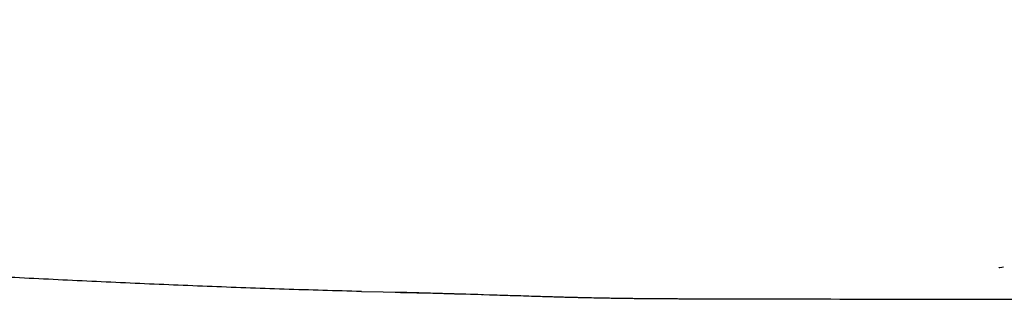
# Model space of a CAD drawing. Header units: millimetres. Extents: x 8 to 914, y 12 to 444.
# Tile 20 of 48: x 378 to 399, y 380 to 386. Entities that reach past the tile are written whole.
import ezdxf

# ---------------------------------------------------------------- set-up
doc = ezdxf.new("R2010")
doc.units = ezdxf.units.MM

msp = doc.modelspace()

# ---------------------------------------------------------------- linework, layer by layer
at = {"color": 7, "linetype": 'Continuous', "lineweight": 30}
for p, q in [((385.152, 380.329), (385.619, 380.317)), ((385.619, 380.321), (385.619, 380.315)), ((385.619, 380.318), (385.876, 380.312))]:
    msp.add_line(p, q, dxfattribs=at)
at = {"color": 7, "linetype": 'Continuous', "lineweight": 30, "flags": 128}
msp.add_lwpolyline([(398.865, 380.839), (398.865, 380.839), (398.863, 380.839), (398.862, 380.839), (398.862, 380.839), (398.862, 380.839), (398.862, 380.839), (398.862, 380.839), (398.862, 380.839), (398.862, 380.839), (398.862, 380.839), (398.868, 380.84), (398.874, 380.841), (398.881, 380.842), (398.882, 380.843), (398.882, 380.843), (398.883, 380.843), (398.884, 380.843), (398.885, 380.843), (398.886, 380.843), (398.887, 380.843), (398.923, 380.85), (398.961, 380.856)], dxfattribs=at)
at = {"color": 7, "linetype": 'Continuous', "lineweight": 30}
for points, knots in [([(282.68, 386.178), (284.046, 386.08), (286.776, 385.883), (290.873, 385.602), (294.969, 385.331), (299.066, 385.068), (303.163, 384.812), (307.261, 384.559), (312.497, 384.24), (318.871, 383.861), (326.385, 383.427), (334.582, 382.966), (343.462, 382.476), (353.026, 381.956), (360.805, 381.536), (366.798, 381.213), (371.006, 380.987), (374.363, 380.805), (376.869, 380.673), (378.524, 380.59), (380.179, 380.512), (381.836, 380.442), (383.493, 380.38), (384.599, 380.349), (385.152, 380.333)], [0, 0, 0, 0, 0.040008, 0.080011, 0.120011, 0.160008, 0.200005, 0.240001, 0.279996, 0.353322, 0.426646, 0.499968, 0.593285, 0.686599, 0.779912, 0.82097, 0.862027, 0.90309, 0.919228, 0.935371, 0.951519, 0.967672, 0.983832, 1, 1, 1, 1]), ([(385.876, 380.315), (386.215, 380.307), (386.892, 380.289), (387.644, 380.266), (388.131, 380.251), (388.355, 380.244), (388.582, 380.237), (388.761, 380.231), (388.891, 380.227), (388.969, 380.224), (389.043, 380.222), (389.127, 380.219), (389.215, 380.217), (389.307, 380.214), (389.388, 380.212), (389.461, 380.21), (389.526, 380.208), (389.595, 380.206), (389.671, 380.204), (389.754, 380.202), (389.837, 380.2), (389.921, 380.198), (390.108, 380.194), (390.296, 380.19), (390.48, 380.187), (390.555, 380.186), (390.625, 380.185), (390.698, 380.184), (390.776, 380.182), (390.859, 380.181), (390.947, 380.18), (391.052, 380.179), (391.173, 380.178), (391.314, 380.176), (391.462, 380.175), (391.612, 380.174), (391.755, 380.173), (391.885, 380.173), (392.001, 380.172), (392.104, 380.172), (392.197, 380.172), (392.28, 380.172), (392.331, 380.172), (392.356, 380.172)], [0, 0, 0, 0, 0.15689, 0.313531, 0.348016, 0.382523, 0.417057, 0.453136, 0.465505, 0.477461, 0.489003, 0.500202, 0.515969, 0.530004, 0.5426, 0.553755, 0.563468, 0.572869, 0.585726, 0.598587, 0.611454, 0.624325, 0.6372, 0.697952, 0.711524, 0.722154, 0.732713, 0.744027, 0.756095, 0.768916, 0.782491, 0.796818, 0.817092, 0.8387, 0.861927, 0.885826, 0.907935, 0.928255, 0.945775, 0.961709, 0.976056, 0.988819, 1, 1, 1, 1]), ([(385.876, 380.311), (386.186, 380.304), (386.805, 380.289), (387.434, 380.272), (387.752, 380.263), (387.761, 380.263)], [0, 0, 0, 0, 0.4932714, 0.9853624, 1, 1, 1, 1]), ([(392.353, 380.171), (393.382, 380.169), (395.444, 380.165), (397.865, 380.16), (399.256, 380.159), (399.615, 380.158)], [0, 0, 0, 0, 0.425126, 0.851877, 1, 1, 1, 1])]:
    msp.add_open_spline(points, degree=3, knots=knots, dxfattribs=at)

doc.saveas('drawing.dxf')
